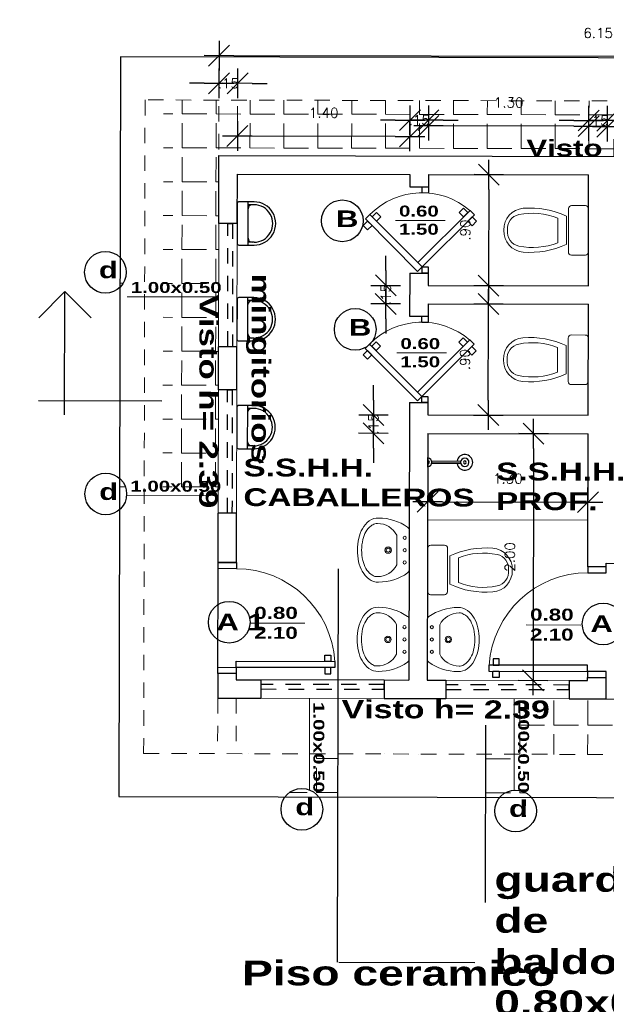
# Model space of a CAD drawing. Header units: millimetres. Extents: x 2161 to 2648, y 395 to 538.
# Tile 24 of 30: x 2390.55 to 2395.31, y 507.15 to 515.13. Entities that reach past the tile are written whole.
import ezdxf

# ---------------------------------------------------------------- set-up
doc = ezdxf.new("R2010")
doc.units = ezdxf.units.MM
doc.linetypes.add('HIDDEN', pattern=[0.375, 0.25, -0.125])
doc.linetypes.add('HIDDEN2', pattern=[0.1875, 0.125, -0.0625])
for name, color, linetype in [('aberturas', 2, 'Continuous'), ('Cotas', 3, 'Continuous'), ('FOLHA', 2, 'Continuous'), ('piso', 13, 'Continuous'), ('UNO', 7, 'Continuous')]:
    doc.layers.add(name, color=color, linetype=linetype)
for name, color, linetype, lineweight in [('FOLHA2', 1, 'Continuous', 0), ('P1-HACHURA', 1, 'Continuous', 5), ('SANITARIOS', 2, 'Continuous', 5)]:
    doc.layers.add(name, color=color, linetype=linetype, lineweight=lineweight)
doc.styles.add('REGUA60', font='cityb___.ttf', dxfattribs={"width": 1.4})
doc.styles.add('SIMPLEX_8', font='simplex.shx')
doc.dimstyles.new('Copy of 08', dxfattribs={"dimtxt": 0.08, "dimasz": 0.12, "dimexe": 0, "dimexo": 0, "dimgap": 0.15, "dimtad": 1, "dimzin": 4, "dimdsep": 46, "dimtxsty": 'SIMPLEX_8', "dimblk1": 'D', "dimblk2": 'D', "dimsah": 1, "dimcen": 0.09, "dimse1": 1, "dimse2": 1, "dimclre": 256, "dimclrt": 2, "dimadec": 0, "dimazin": 0, "dimtfac": 1, "dimtmove": 2, "dimatfit": 3, "dimldrblk": 'D', "dimfxl": 1, "dimtolj": 1, "dimtzin": 0, "dimarcsym": 0})

# ---------------------------------------------------------------- blocks, each defined once
blk = doc.blocks.new('A$C6B9A7926')
at = {"layer": 'aberturas'}
for points in [[(0.05, 0.8673), (0, 0.8673), (0, 0.9173), (0.05, 0.9173)], [(0.05, 0.15), (0.1, 0.15), (0.1, 0.95), (0.05, 0.95)], [(0.1, 0.8673), (0.15, 0.8673), (0.15, 0.9173), (0.1, 0.9173)], [(0, 0), (0.05, 0), (0.05, 0.15), (0, 0.15)], [(0.85, 0), (0.9, 0), (0.9, 0.15), (0.85, 0.15)]]:
    blk.add_lwpolyline(points, close=True, dxfattribs=at)
at = {"layer": 'aberturas', "lineweight": 5}
blk.add_arc((0.05, 0.15), 0.8, 360, 86.41668, dxfattribs=at)
blk = doc.blocks.new('A$C24DE0BB0')
at = {"layer": 'aberturas', "lineweight": 5}
blk.add_line((0, 0.238), (0.649, 0.238), dxfattribs=at)
at = {"layer": 'aberturas', "lineweight": 5, "insert": (0.046, 0.432), "char_height": 0.1424, "width": 0.59089, "attachment_point": 1, "style": 'REGUA60'}
blk.add_mtext('0.80\\P2.10', dxfattribs=at)
blk = doc.blocks.new('A$C6B4124A4')
at = {"layer": 'aberturas'}
for points in [[(0.6146, 0.4419), (0.65, 0.4773), (0.2257, 0.9016), (0.1904, 0.8662)], [(0.2788, 0.8485), (0.3141, 0.8839), (0.2788, 0.9192), (0.2434, 0.8839)], [(0.2434, 0.8132), (0.2081, 0.7778), (0.1727, 0.8132), (0.2081, 0.8485)], [(0.05, 0.5273), (0.05, 0.4773), (0, 0.4773), (0, 0.5273)], [(0.7, 0.5273), (0.7, 0.4773), (0.65, 0.4773), (0.65, 0.5273)], [(0.65, 0.4773), (0.6854, 0.4419), (0.2611, 0.0177), (0.2257, 0.053)], [(0.2788, 0.1061), (0.2434, 0.1414), (0.2081, 0.1061), (0.2434, 0.0707)], [(0.3141, 0.0707), (0.3495, 0.0354), (0.3141, 0), (0.2788, 0.0354)]]:
    blk.add_lwpolyline(points, close=True, dxfattribs=at)
at = {"layer": 'aberturas', "lineweight": 5}
blk.add_arc((0.6427, 0.4773), 0.5949, 139.32522, 225.49458, dxfattribs=at)
blk = doc.blocks.new('A$C046927C5')
at = {"layer": 'aberturas', "lineweight": 5}
blk.add_line((0.24, 0), (0.24, 0.649), dxfattribs=at)
at = {"layer": 'aberturas', "lineweight": 5, "insert": (0.047, 0.046), "char_height": 0.1424, "width": 0.59089, "attachment_point": 1, "rotation": 90, "style": 'REGUA60'}
blk.add_mtext('0.60\\P1.50', dxfattribs=at)
blk = doc.blocks.new('A$C1C462CF9')
at = {"layer": 'aberturas', "lineweight": 5}
blk.add_line((0, 0.1481), (0.743, 0.1481), dxfattribs=at)
at = {"layer": 'aberturas', "lineweight": 5, "insert": (0.0283, 0.2684), "char_height": 0.08848, "width": 0.716237, "attachment_point": 1, "style": 'REGUA60'}
blk.add_mtext('1.00x0.50\\P   ', dxfattribs=at)
blk = doc.blocks.new('D')
at = {"color": 4}
blk.add_line((-0.707, -0.707), (0.707, 0.707), dxfattribs=at)
for p, q in [((0, -1), (0, 1)), ((-1, 0), (1, 0))]:
    blk.add_line(p, q)
blk = doc.blocks.new('*D99')
at = {"layer": 'Defpoints', "color": 0, "transparency": 16777216}
for p in [(2394.3547, 513.8738), (2394.3528, 512.9738), (2394.3528, 512.9738)]:
    blk.add_point(p, dxfattribs=at)
at = {"layer": 'FOLHA', "color": 0, "lineweight": -2, "transparency": 16777216}
blk.add_line((2394.3545, 513.7538), (2394.3531, 513.0938), dxfattribs=at)
at = {"layer": 'FOLHA', "color": 0, "lineweight": -2, "transparency": 16777216, "xscale": 0.12, "yscale": 0.12, "zscale": 0.12}
for p, rotation in [((2394.3547, 513.8738), 89.87805900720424), ((2394.3528, 512.9738), 269.8780590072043)]:
    blk.add_blockref('D', p, dxfattribs=dict(at, rotation=rotation))
at = {"layer": 'FOLHA', "color": 2, "transparency": 16777216, "insert": (2394.1638, 513.4242), "char_height": 0.08, "attachment_point": 5, "rotation": 89.87806, "style": 'SIMPLEX_8'}
blk.add_mtext('\\A1;.90', dxfattribs=at)
blk = doc.blocks.new('*D100')
at = {"layer": 'Defpoints', "color": 0, "transparency": 16777216}
for p in [(2394.3525, 512.8238), (2394.3525, 512.8238), (2394.3506, 511.9238)]:
    blk.add_point(p, dxfattribs=at)
at = {"layer": 'FOLHA', "color": 0, "lineweight": -2, "transparency": 16777216}
blk.add_line((2394.3508, 512.0438), (2394.3523, 512.7038), dxfattribs=at)
at = {"layer": 'FOLHA', "color": 0, "lineweight": -2, "transparency": 16777216, "xscale": 0.12, "yscale": 0.12, "zscale": 0.12}
for p, rotation in [((2394.3525, 512.8238), 89.87805900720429), ((2394.3506, 511.9238), 269.8780590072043)]:
    blk.add_blockref('D', p, dxfattribs=dict(at, rotation=rotation))
at = {"layer": 'FOLHA', "color": 2, "transparency": 16777216, "insert": (2394.1616, 512.3742), "char_height": 0.08, "attachment_point": 5, "rotation": 89.87806, "style": 'SIMPLEX_8'}
blk.add_mtext('\\A1;.90', dxfattribs=at)
blk = doc.blocks.new('*D114')
at = {"layer": 'Defpoints', "color": 0, "transparency": 16777216}
for p in [(2395.3155, 514.2613), (2395.3147, 513.8718), (2396.6147, 513.869)]:
    blk.add_point(p, dxfattribs=at)
at = {"layer": 'FOLHA', "color": 0, "lineweight": -2, "transparency": 16777216}
blk.add_line((2396.4955, 514.2588), (2395.4355, 514.261), dxfattribs=at)
at = {"layer": 'FOLHA', "color": 0, "lineweight": -2, "transparency": 16777216, "xscale": 0.12, "yscale": 0.12, "zscale": 0.12}
for p, rotation in [((2395.3155, 514.2613), 179.8780590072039), ((2396.6155, 514.2585), 359.8780590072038)]:
    blk.add_blockref('D', p, dxfattribs=dict(at, rotation=rotation))
at = {"layer": 'FOLHA', "color": 2, "transparency": 16777216, "insert": (2395.9659, 514.4499), "char_height": 0.08, "attachment_point": 5, "rotation": 359.87806, "style": 'SIMPLEX_8'}
blk.add_mtext('\\A1;1.30', dxfattribs=at)
blk = doc.blocks.new('*D115')
at = {"layer": 'Defpoints', "color": 0, "transparency": 16777216}
for p in [(2393.8655, 514.2699), (2393.8647, 513.8749), (2395.1647, 513.8721)]:
    blk.add_point(p, dxfattribs=at)
at = {"layer": 'FOLHA', "color": 0, "lineweight": -2, "transparency": 16777216}
blk.add_line((2395.0455, 514.2674), (2393.9855, 514.2696), dxfattribs=at)
at = {"layer": 'FOLHA', "color": 0, "lineweight": -2, "transparency": 16777216, "xscale": 0.12, "yscale": 0.12, "zscale": 0.12}
for p, rotation in [((2393.8655, 514.2699), 179.8780590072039), ((2395.1655, 514.2671), 359.8780590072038)]:
    blk.add_blockref('D', p, dxfattribs=dict(at, rotation=rotation))
at = {"layer": 'FOLHA', "color": 2, "transparency": 16777216, "insert": (2394.5159, 514.4585), "char_height": 0.08, "attachment_point": 5, "rotation": 359.87806, "style": 'SIMPLEX_8'}
blk.add_mtext('\\A1;1.30', dxfattribs=at)
blk = doc.blocks.new('*D116')
at = {"layer": 'Defpoints', "color": 0, "transparency": 16777216}
for p in [(2392.3153, 514.1866), (2392.3147, 513.8782), (2393.7147, 513.8752)]:
    blk.add_point(p, dxfattribs=at)
at = {"layer": 'FOLHA', "color": 0, "lineweight": -2, "transparency": 16777216}
blk.add_line((2393.5953, 514.1839), (2392.4353, 514.1864), dxfattribs=at)
at = {"layer": 'FOLHA', "color": 0, "lineweight": -2, "transparency": 16777216, "xscale": 0.12, "yscale": 0.12, "zscale": 0.12}
for p, rotation in [((2392.3153, 514.1866), 179.8780590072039), ((2393.7153, 514.1836), 359.8780590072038)]:
    blk.add_blockref('D', p, dxfattribs=dict(at, rotation=rotation))
at = {"layer": 'FOLHA', "color": 2, "transparency": 16777216, "insert": (2393.0157, 514.3751), "char_height": 0.08, "attachment_point": 5, "rotation": 359.87806, "style": 'SIMPLEX_8'}
blk.add_mtext('\\A1;1.40', dxfattribs=at)
blk = doc.blocks.new('*D117')
at = {"layer": 'Defpoints', "color": 0, "transparency": 16777216}
for p in [(2392.1667, 514.8389), (2392.165, 514.0285), (2398.315, 514.0154)]:
    blk.add_point(p, dxfattribs=at)
at = {"layer": 'FOLHA', "color": 0, "lineweight": -2, "transparency": 16777216}
blk.add_line((2398.1967, 514.826), (2392.2867, 514.8386), dxfattribs=at)
at = {"layer": 'FOLHA', "color": 0, "lineweight": -2, "transparency": 16777216, "xscale": 0.12, "yscale": 0.12, "zscale": 0.12}
for p, rotation in [((2392.1667, 514.8389), 179.8780590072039), ((2398.3167, 514.8258), 359.8780590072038)]:
    blk.add_blockref('D', p, dxfattribs=dict(at, rotation=rotation))
at = {"layer": 'FOLHA', "color": 2, "transparency": 16777216, "insert": (2395.2421, 515.0223), "char_height": 0.08, "attachment_point": 5, "rotation": 359.87806, "style": 'SIMPLEX_8'}
blk.add_mtext('\\A1;6.15', dxfattribs=at)
blk = doc.blocks.new('*D104')
at = {"layer": 'Defpoints', "color": 0, "transparency": 16777216}
for p in [(2395.1656, 514.3125), (2395.165, 514.0221), (2395.315, 514.0218)]:
    blk.add_point(p, dxfattribs=at)
at = {"layer": 'FOLHA', "color": 0, "lineweight": -2, "transparency": 16777216}
for p, q in [((2395.0456, 514.3128), (2394.9256, 514.313)), ((2395.3156, 514.3122), (2395.1656, 514.3125)), ((2395.4356, 514.3119), (2395.5556, 514.3117))]:
    blk.add_line(p, q, dxfattribs=at)
at = {"layer": 'FOLHA', "color": 0, "lineweight": -2, "transparency": 16777216, "xscale": 0.12, "yscale": 0.12, "zscale": 0.12}
for p, rotation in [((2395.1656, 514.3125), 359.8780590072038), ((2395.3156, 514.3122), 179.8780590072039)]:
    blk.add_blockref('D', p, dxfattribs=dict(at, rotation=rotation))
at = {"layer": 'FOLHA', "color": 2, "transparency": 16777216, "insert": (2395.2406, 514.3123), "char_height": 0.08, "attachment_point": 5, "rotation": 359.87806, "style": 'SIMPLEX_8'}
blk.add_mtext('\\A1;.15', dxfattribs=at)
blk = doc.blocks.new('*D105')
at = {"layer": 'Defpoints', "color": 0, "transparency": 16777216}
for p in [(2393.7156, 514.3156), (2393.715, 514.0252), (2393.865, 514.0249)]:
    blk.add_point(p, dxfattribs=at)
at = {"layer": 'FOLHA', "color": 0, "lineweight": -2, "transparency": 16777216}
for p, q in [((2393.5956, 514.3158), (2393.4756, 514.3161)), ((2393.8656, 514.3153), (2393.7156, 514.3156)), ((2393.9856, 514.315), (2394.1056, 514.3148))]:
    blk.add_line(p, q, dxfattribs=at)
at = {"layer": 'FOLHA', "color": 0, "lineweight": -2, "transparency": 16777216, "xscale": 0.12, "yscale": 0.12, "zscale": 0.12}
for p, rotation in [((2393.7156, 514.3156), 359.8780590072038), ((2393.8656, 514.3153), 179.8780590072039)]:
    blk.add_blockref('D', p, dxfattribs=dict(at, rotation=rotation))
at = {"layer": 'FOLHA', "color": 2, "transparency": 16777216, "insert": (2393.7906, 514.3154), "char_height": 0.08, "attachment_point": 5, "rotation": 359.87806, "style": 'SIMPLEX_8'}
blk.add_mtext('\\A1;.15', dxfattribs=at)
blk = doc.blocks.new('*D106')
at = {"layer": 'Defpoints', "color": 0, "transparency": 16777216}
for p in [(2392.1663, 514.6146), (2392.1656, 514.3242), (2392.3156, 514.3239)]:
    blk.add_point(p, dxfattribs=at)
at = {"layer": 'FOLHA', "color": 0, "lineweight": -2, "transparency": 16777216}
for p, q in [((2392.0463, 514.6148), (2391.9263, 514.6151)), ((2392.3163, 514.6143), (2392.1663, 514.6146)), ((2392.4363, 514.614), (2392.5563, 514.6138))]:
    blk.add_line(p, q, dxfattribs=at)
at = {"layer": 'FOLHA', "color": 0, "lineweight": -2, "transparency": 16777216, "xscale": 0.12, "yscale": 0.12, "zscale": 0.12}
for p, rotation in [((2392.1663, 514.6146), 359.8780590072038), ((2392.3163, 514.6143), 179.8780590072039)]:
    blk.add_blockref('D', p, dxfattribs=dict(at, rotation=rotation))
at = {"layer": 'FOLHA', "color": 2, "transparency": 16777216, "insert": (2392.2413, 514.6144), "char_height": 0.08, "attachment_point": 5, "rotation": 359.87806, "style": 'SIMPLEX_8'}
blk.add_mtext('\\A1;.15', dxfattribs=at)
blk = doc.blocks.new('*D111')
at = {"layer": 'Defpoints', "color": 0, "transparency": 16777216}
for p in [(2393.699, 512.9752), (2393.5187, 512.8256), (2393.6987, 512.8252)]:
    blk.add_point(p, dxfattribs=at)
at = {"layer": 'FOLHA', "color": 0, "lineweight": -2, "transparency": 16777216}
for p, q in [((2393.5193, 513.0956), (2393.5195, 513.2156)), ((2393.519, 512.9756), (2393.5187, 512.8256)), ((2393.5184, 512.7056), (2393.5182, 512.5856))]:
    blk.add_line(p, q, dxfattribs=at)
at = {"layer": 'FOLHA', "color": 0, "lineweight": -2, "transparency": 16777216, "xscale": 0.12, "yscale": 0.12, "zscale": 0.12}
for p, rotation in [((2393.519, 512.9756), 269.8780590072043), ((2393.5187, 512.8256), 89.87805900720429)]:
    blk.add_blockref('D', p, dxfattribs=dict(at, rotation=rotation))
at = {"layer": 'FOLHA', "color": 2, "transparency": 16777216, "insert": (2393.5188, 512.9006), "char_height": 0.08, "attachment_point": 5, "rotation": 89.87806, "style": 'SIMPLEX_8'}
blk.add_mtext('\\A1;.15', dxfattribs=at)
blk = doc.blocks.new('*D112')
at = {"layer": 'Defpoints', "color": 0, "transparency": 16777216}
for p in [(2393.2247, 511.9262), (2393.2244, 511.7762), (2393.4189, 511.7758)]:
    blk.add_point(p, dxfattribs=at)
at = {"layer": 'FOLHA', "color": 0, "lineweight": -2, "transparency": 16777216}
for p, q in [((2393.4194, 512.0458), (2393.4197, 512.1658)), ((2393.4192, 511.9258), (2393.4189, 511.7758)), ((2393.4186, 511.6558), (2393.4184, 511.5358))]:
    blk.add_line(p, q, dxfattribs=at)
at = {"layer": 'FOLHA', "color": 0, "lineweight": -2, "transparency": 16777216, "xscale": 0.12, "yscale": 0.12, "zscale": 0.12}
for p, rotation in [((2393.4192, 511.9258), 269.8780590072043), ((2393.4189, 511.7758), 89.87805900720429)]:
    blk.add_blockref('D', p, dxfattribs=dict(at, rotation=rotation))
at = {"layer": 'FOLHA', "color": 2, "transparency": 16777216, "insert": (2393.419, 511.8508), "char_height": 0.08, "attachment_point": 5, "rotation": 89.87806, "style": 'SIMPLEX_8'}
blk.add_mtext('\\A1;.15', dxfattribs=at)
blk = doc.blocks.new('A$C7BF3546D')
at = {"layer": 'FOLHA'}
for p, q in [((0, 0.7876), (0.2121, 0.9997)), ((0.8874, 0), (0.8874, 1)), ((1, 0.7876), (0, 0.7876)), ((0, 0.7876), (0.2121, 0.5754))]:
    blk.add_line(p, q, dxfattribs=at)
blk = doc.blocks.new('DUCHA')
at = {"layer": 'SANITARIOS'}
for p, q in [((0.2676, 0.01), (0.0319, 0.01)), ((0.2661, 0), (0.0334, 0)), ((0.2676, -0.01), (0.0319, -0.01))]:
    blk.add_line(p, q, dxfattribs=at)
at = {"layer": 'UNO', "color": 2}
blk.add_line((0, -0.0395), (0, 0.0395), dxfattribs=at)
for centre, radius, start, end in [((-0.0005, 0), 0.0139, 270.8596, 89.1404), ((-0.0005, 0), 0.0339, 270.8596, 89.1404), ((0.3, 0), 0.0639, 0, 170.99379), ((0.3, 0), 0.0639, 189.00621, 0), ((0.3, 0), 0.0339, 0, 358.80992), ((0.3, 0), 0.0112, 0, 356.413)]:
    blk.add_arc(centre, radius, start, end, dxfattribs=at)
blk = doc.blocks.new('migitorio')
at = {"layer": 'piso'}
for p, q in [((-0.627, -0.1371), (-0.627, 0.2139)), ((-0.5783, 0.1905), (-0.627, 0.1905)), ((-0.5783, -0.1137), (-0.627, -0.1137))]:
    blk.add_line(p, q, dxfattribs=at)
blk.add_lwpolyline([(-0.7148, -0.1225, 0.414214), (-0.7002, -0.1371), (-0.5783, -0.1371, 1), (-0.5783, 0.2139), (-0.7002, 0.2139, 0.414214), (-0.7148, 0.1993)], format="xyb", close=True, dxfattribs=at)
for centre, radius, start, end in [((-0.5939, 0.1573), 0.0331, 90, 180), ((-0.5783, 0.0384), 0.1521, 270, 90), ((-0.5939, -0.0806), 0.0331, 180, 270)]:
    blk.add_arc(centre, radius, start, end, dxfattribs=at)
blk = doc.blocks.new('LAVATORIO')
for points in [[(-150.6856, 114.8001, 0.200231), (-150.6733, 114.8189), (-150.6733, 115.1528, 0.19279), (-150.6849, 115.1712, 0.154902), (-150.9207, 115.2457, 0.17524), (-150.9971, 115.2225, 0.106133), (-151.0529, 115.1586, 0.070271), (-151.0825, 115.0816, 0.056527), (-151.0933, 114.9859, 0.056527), (-151.0825, 114.8902, 0.070271), (-151.0529, 114.8131, 0.106133), (-150.9971, 114.7492, 0.17524), (-150.9207, 114.726, 0.154378), (-150.6856, 114.8001, 0.154902)], [(-150.7733, 115.1059, 0.280936), (-150.9305, 115.2016, 0.180168), (-150.9693, 115.19, 0.055612), (-150.9822, 115.1825, 0.106133), (-151.0242, 115.1344, 0.070271), (-151.0488, 115.0704, 0.056527), (-151.0583, 114.9859, 0.056527), (-151.0488, 114.9014, 0.070271), (-151.0242, 114.8374, 0.106133), (-150.9822, 114.7893, 0.055612), (-150.9693, 114.7817, 0.180168), (-150.9305, 114.7702, 0.280936), (-150.7733, 114.8659), (-150.7733, 115.1059)]]:
    blk.add_lwpolyline(points, format="xyb")
for centre, radius in [((-150.7093, 115.0859), 0.0128), ((-150.8433, 114.9859), 0.0262), ((-150.8433, 114.9859), 0.0162), ((-150.7093, 114.9859), 0.0128), ((-150.7093, 114.8859), 0.0128)]:
    blk.add_circle(centre, radius)
blk = doc.blocks.new('LAVAT')
at = {"xscale": -1, "rotation": 269.9999999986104}
blk.add_blockref('LAVATORIO', (15211.164, 9300.1314), dxfattribs=at)
blk = doc.blocks.new('INODPL')
for p, q in [((-0.1012, 0.25), (0.0988, 0.25)), ((-0.1762, 0.1626), (0.1762, 0.1626)), ((-0.1147, 0.1797), (0.1147, 0.1797)), ((-0.2012, 0.025), (-0.2012, 0.1376)), ((0.2012, 0.1376), (0.2012, 0.025)), ((-0.1762, 0), (0.1762, 0))]:
    blk.add_line(p, q)
for centre, radius, start, end in [((-0.0064, 0.5162), 0.1716, 88.2558, 175.47447), ((-0.0137, 0.5408), 0.1175, 83.46523, 168.408), ((0.0113, 0.5408), 0.1175, 11.592, 96.53477), ((0.0064, 0.5162), 0.1716, 4.52553, 91.7442), ((0.4117, 0.4535), 0.5518, 168.408, 201.63918), ((-0.4141, 0.4535), 0.5518, 338.36082, 11.592), ((0.5217, 0.4744), 0.7013, 175.47447, 204.84632), ((-0.5217, 0.4744), 0.7013, 335.15368, 4.52553), ((-0.1762, 0.1376), 0.025, 90, 180), ((0.1762, 0.1376), 0.025, 360, 90), ((-0.1762, 0.025), 0.025, 180, 270), ((0.1762, 0.025), 0.025, 270, 0)]:
    blk.add_arc(centre, radius, start, end)
blk = doc.blocks.new('HINO-B~1')
at = {"layer": 'SANITARIOS', "rotation": 90}
blk.add_blockref('INODPL', (0, 0), dxfattribs=at)
blk = doc.blocks.new('*D120')
at = {"layer": 'Defpoints', "color": 0, "transparency": 16777216}
for p in [(2393.8602, 511.7749), (2395.1602, 511.7721), (2395.159, 511.2175)]:
    blk.add_point(p, dxfattribs=at)
at = {"layer": 'FOLHA', "color": 0, "lineweight": -2, "transparency": 16777216}
blk.add_line((2393.979, 511.2201), (2395.039, 511.2178), dxfattribs=at)
at = {"layer": 'FOLHA', "color": 0, "lineweight": -2, "transparency": 16777216, "xscale": 0.12, "yscale": 0.12, "zscale": 0.12}
for p, rotation in [((2393.859, 511.2203), 179.8780590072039), ((2395.159, 511.2175), 359.8780590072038)]:
    blk.add_blockref('D', p, dxfattribs=dict(at, rotation=rotation))
at = {"layer": 'FOLHA', "color": 2, "transparency": 16777216, "insert": (2394.5094, 511.4089), "char_height": 0.08, "attachment_point": 5, "rotation": 359.87806, "style": 'SIMPLEX_8'}
blk.add_mtext('\\A1;1.30', dxfattribs=at)
blk = doc.blocks.new('*D121')
at = {"layer": 'Defpoints', "color": 0, "transparency": 16777216}
for p in [(2393.8602, 511.7749), (2393.856, 509.7749), (2394.7135, 509.7731)]:
    blk.add_point(p, dxfattribs=at)
at = {"layer": 'FOLHA', "color": 0, "lineweight": -2, "transparency": 16777216}
blk.add_line((2394.7175, 511.6531), (2394.7138, 509.8931), dxfattribs=at)
at = {"layer": 'FOLHA', "color": 0, "lineweight": -2, "transparency": 16777216, "xscale": 0.12, "yscale": 0.12, "zscale": 0.12}
for p, rotation in [((2394.7178, 511.7731), 89.87805900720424), ((2394.7135, 509.7731), 269.8780590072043)]:
    blk.add_blockref('D', p, dxfattribs=dict(at, rotation=rotation))
at = {"layer": 'FOLHA', "color": 2, "transparency": 16777216, "insert": (2394.5256, 510.7735), "char_height": 0.08, "attachment_point": 5, "rotation": 89.87806, "style": 'SIMPLEX_8'}
blk.add_mtext('\\A1;2.00', dxfattribs=at)

msp = doc.modelspace()

# ---------------------------------------------------------------- hatches: boundary and pattern name
at = {"layer": 'P1-HACHURA'}
h = msp.add_hatch(dxfattribs=at)
h.set_pattern_fill('ANGLE', color=256, angle=-0.121941, style=0)
h.set_pattern_definition([(359.8781, (2387.96074, 487.69952), (0.0005853, 0.2749994), [0.2, -0.075]), (89.8781, (2387.96074, 487.69952), (-0.2749994, 0.0005853), [0.2, -0.075])])
h.paths.add_polyline_path([(2391.36671, 514.8302), (2391.36325, 513.20264, -0.1454542), (2391.40992, 513.11829), (2391.71307, 513.11765), (2391.71597, 514.47945), (2398.76595, 514.46445), (2398.76308, 513.11664), (2399.05432, 513.11602, -0.2118751), (2399.11335, 513.23991), (2399.1167, 514.8137)])
h.paths.add_polyline_path([(2399.1128, 512.98344, -0.2249372), (2399.05432, 513.11602), (2398.76308, 513.11664), (2398.75966, 511.50967), (2399.04591, 511.50906, -0.2102425), (2399.10992, 511.62936)])
h.paths.add_polyline_path([(2398.76308, 513.11664), (2398.31309, 513.1176), (2398.3117, 512.46541), (2398.31095, 512.11541), (2398.30967, 511.51063), (2398.75966, 511.50967)], flags=17)
h.paths.add_polyline_path([(2398.75966, 511.50967), (2398.30967, 511.51063), (2398.30882, 511.11542), (2398.30797, 510.71542), (2398.30727, 510.38666, -0.321579), (2398.4219, 510.22614, -0.321579), (2398.30659, 510.06611), (2398.30611, 509.84042), (2398.30606, 509.81542), (2398.30563, 509.61542), (2397.95563, 509.61616), (2397.45563, 509.61723), (2397.45468, 509.16723), (2398.75467, 509.16446)], flags=17)
h.paths.add_polyline_path([(2398.75484, 509.24073), (2398.75467, 509.16446), (2391.70469, 509.17947), (2391.71597, 514.47945), (2398.76595, 514.46445), (2398.75966, 511.50967), (2399.04591, 511.50906, -0.2102425), (2399.10992, 511.62936), (2399.1167, 514.8137), (2391.36671, 514.8302), (2391.35394, 508.83021), (2399.10393, 508.81372), (2399.1046, 509.13154)])
h.paths.add_polyline_path([(2397.45468, 509.16723), (2397.45563, 509.61723), (2396.95563, 509.61829), (2396.60564, 509.61904), (2395.30564, 509.6218), (2395.00564, 509.62244), (2394.56187, 509.62339), (2394.56091, 509.17339)], flags=16)
h.paths.add_polyline_path([(2397.32314, 508.81751, -0.3965782), (2397.55507, 508.81701), (2399.10393, 508.81372), (2399.1046, 509.13154), (2398.75484, 509.24073), (2398.75467, 509.16446), (2396.80715, 509.16861), (2396.81798, 508.81858)])
h.paths.add_polyline_path([(2394.56091, 509.17339), (2394.56029, 508.88272, -0.2389932), (2394.70121, 508.82309), (2396.81798, 508.81858), (2396.80715, 509.16861)])
h.paths.add_polyline_path([(2393.12935, 509.17643), (2393.12861, 508.82644), (2394.32774, 508.82388), (2394.32848, 509.17388)], flags=16)
h.paths.add_polyline_path([(2391.70469, 509.17947), (2391.70914, 511.2711), (2391.4162, 511.27172, -0.1971701), (2391.3589, 511.15676), (2391.35394, 508.83021), (2392.70173, 508.82734, -0.3383825), (2392.89893, 508.88514), (2392.89955, 509.17692)])
h.paths.add_polyline_path([(2391.71077, 512.0362), (2391.36077, 512.03694), (2391.35944, 511.4109, -0.2342782), (2391.4162, 511.27172), (2391.70914, 511.2711)])
h.paths.add_polyline_path([(2392.16097, 512.1285), (2392.16171, 512.4785), (2392.16307, 513.11669), (2391.71307, 513.11765), (2391.70914, 511.2711), (2392.15914, 511.27014)], flags=17)
h.paths.add_polyline_path([(2391.71307, 513.11765), (2391.40992, 513.11829, -0.0546978), (2391.41387, 513.08159, -0.2017572), (2391.36274, 512.96076), (2391.36077, 512.03694), (2391.71077, 512.0362)])
h.paths.add_polyline_path([(2392.16501, 514.0285), (2398.315, 514.01541), (2398.31383, 513.46541), (2398.31309, 513.1176), (2398.76308, 513.11664), (2398.76595, 514.46445), (2391.71597, 514.47945), (2391.71307, 513.11765), (2392.16307, 513.11669), (2392.16384, 513.4785)], flags=17)
h.paths.add_polyline_path([(2395.8315, 514.39021), (2396.10007, 514.38963), (2396.10033, 514.50963), (2395.83176, 514.51021)], flags=25)
h.paths.add_polyline_path([(2394.38152, 514.39879), (2394.65009, 514.39822), (2394.65034, 514.51822), (2394.38177, 514.51879)], flags=25)
h.paths.add_polyline_path([(2398.14493, 514.54186), (2398.33731, 514.54145), (2398.33756, 514.66145), (2398.14518, 514.66186)], flags=24)
h.paths.add_polyline_path([(2392.14494, 514.55463), (2392.33732, 514.55422), (2392.33758, 514.67422), (2392.14519, 514.67463)], flags=24)
h.paths.add_polyline_path([(2399.13146, 511.67176), (2399.13206, 511.95557), (2399.01206, 511.95583), (2399.01146, 511.67202)], flags=9)
h.paths.add_polyline_path([(2398.31063, 513.14088), (2398.30743, 511.63343), (2398.53595, 511.63294), (2398.53916, 513.14039)], flags=25)
h.paths.add_polyline_path([(2398.60747, 509.59359), (2398.60788, 509.78597), (2398.48788, 509.78622), (2398.48747, 509.59384)], flags=24)
h.paths.add_polyline_path([(2391.96917, 512.94059), (2391.96596, 511.43314), (2392.19448, 511.43266), (2392.19769, 512.94011)], flags=25)
h.paths.add_polyline_path([(2397.33133, 514.30595), (2397.5999, 514.30538), (2397.60015, 514.42538), (2397.33158, 514.42595)], flags=24)
h.paths.add_polyline_path([(2392.88134, 514.31542), (2393.14991, 514.31485), (2393.15016, 514.43485), (2392.88159, 514.43542)], flags=24)
h.paths.add_polyline_path([(2396.5943, 514.24946), (2396.78668, 514.24905), (2396.78694, 514.36905), (2396.59456, 514.36946)], flags=24)
h.paths.add_polyline_path([(2395.1443, 514.25255), (2395.33668, 514.25214), (2395.33694, 514.37214), (2395.14456, 514.37255)], flags=24)
h.paths.add_polyline_path([(2393.69431, 514.25563), (2393.88669, 514.25522), (2393.88694, 514.37522), (2393.69456, 514.37563)], flags=24)
h.paths.add_polyline_path([(2398.61651, 513.84358), (2398.61692, 514.03596), (2398.49692, 514.03621), (2398.49651, 513.84383)], flags=24)
h.paths.add_polyline_path([(2394.62387, 513.9876), (2395.97238, 513.98473), (2395.97281, 514.18916), (2394.6243, 514.19203)], flags=24)

# ---------------------------------------------------------------- linework, layer by layer
at = {"color": 252, "linetype": 'HIDDEN2', "lineweight": 5}
for p, q in [((2392.16586, 514.4285), (2392.16501, 514.0285)), ((2392.16586, 514.4285), (2392.16501, 514.0285)), ((2392.31586, 514.42818), (2392.31501, 514.02818)), ((2392.31586, 514.42818), (2392.31501, 514.02818)), ((2392.15565, 509.62851), (2392.15479, 509.22851)), ((2392.30565, 509.62819), (2392.30479, 509.22819))]:
    msp.add_line(p, q, dxfattribs=at)
at = {"color": 252}
for p, q in [((2392.16384, 513.4785), (2392.16501, 514.0285)), ((2392.16501, 514.0285), (2398.315, 514.01541)), ((2392.31384, 513.47818), (2392.31469, 513.87818)), ((2392.31469, 513.87818), (2393.71469, 513.8752)), ((2393.71469, 513.8752), (2393.71447, 513.7752)), ((2393.86469, 513.87488), (2393.86447, 513.77488)), ((2393.86469, 513.87488), (2395.16468, 513.87211)), ((2395.16277, 512.97212), (2395.16468, 513.87211)), ((2393.71447, 513.7752), (2393.86447, 513.77488)), ((2392.31384, 513.47818), (2392.16384, 513.4785)), ((2393.71298, 513.0752), (2393.71224, 512.7252)), ((2393.71298, 513.0752), (2393.86298, 513.07488)), ((2393.86298, 513.07488), (2393.86277, 512.97488)), ((2393.86277, 512.97488), (2395.16277, 512.97212)), ((2393.86245, 512.82488), (2393.86224, 512.72488)), ((2393.86245, 512.82488), (2395.16245, 512.82212)), ((2395.16053, 511.92212), (2395.16245, 512.82212)), ((2393.71224, 512.7252), (2393.86224, 512.72488)), ((2392.16097, 512.1285), (2392.16171, 512.4785)), ((2392.31171, 512.47818), (2392.16171, 512.4785)), ((2392.31097, 512.12818), (2392.31171, 512.47818)), ((2392.31097, 512.12818), (2392.16097, 512.1285)), ((2393.71075, 512.0252), (2393.70596, 509.77521)), ((2393.71075, 512.0252), (2393.86075, 512.02488)), ((2393.86075, 512.02488), (2393.86054, 511.92488)), ((2393.86054, 511.92488), (2395.16053, 511.92212)), ((2393.86022, 511.77489), (2393.85596, 509.77489)), ((2393.86022, 511.77489), (2395.16021, 511.77212)), ((2395.15792, 510.69464), (2395.16021, 511.77212)), ((2392.15799, 510.72851), (2392.15884, 511.1285)), ((2392.30884, 511.12819), (2392.15884, 511.1285)), ((2392.30799, 510.72819), (2392.30884, 511.12819)), ((2392.30799, 510.72819), (2392.15799, 510.72851)), ((2395.30792, 510.69432), (2395.30798, 510.7218)), ((2395.30798, 510.7218), (2396.60798, 510.71903)), ((2395.30792, 510.69432), (2395.15792, 510.69464)), ((2392.15607, 509.82851), (2392.15565, 509.62851)), ((2392.30607, 509.82819), (2392.15607, 509.82851)), ((2392.30607, 509.82819), (2392.30596, 509.77819)), ((2392.30596, 509.77819), (2392.50596, 509.77776)), ((2392.50596, 509.77776), (2392.50564, 509.62776)), ((2393.50596, 509.77563), (2393.50564, 509.62563)), ((2393.50596, 509.77563), (2393.70596, 509.77521)), ((2393.85596, 509.77489), (2394.00596, 509.77457)), ((2394.00596, 509.77457), (2394.00564, 509.62457)), ((2395.00596, 509.77244), (2395.00564, 509.62244)), ((2395.00596, 509.77244), (2395.15596, 509.77212)), ((2395.15596, 509.77212), (2395.15601, 509.79464)), ((2395.30601, 509.79432), (2395.15601, 509.79464)), ((2395.30564, 509.6218), (2395.30601, 509.79432)), ((2392.15565, 509.62851), (2392.50564, 509.62776)), ((2393.50564, 509.62563), (2394.00564, 509.62457)), ((2395.00564, 509.62244), (2395.30564, 509.6218))]:
    msp.add_line(p, q, dxfattribs=at)
at = {"color": 252, "lineweight": 5}
for p, q in [((2392.16384, 513.4785), (2392.16171, 512.4785)), ((2392.31384, 513.47818), (2392.31171, 512.47818)), ((2392.16097, 512.1285), (2392.15884, 511.1285)), ((2392.31097, 512.12818), (2392.30884, 511.12819)), ((2393.50596, 509.77563), (2392.50596, 509.77776)), ((2395.00596, 509.77244), (2394.00596, 509.77457)), ((2393.50564, 509.62563), (2392.50564, 509.62776)), ((2395.00564, 509.62244), (2394.00564, 509.62457))]:
    msp.add_line(p, q, dxfattribs=at)
at = {"color": 252}
msp.add_lwpolyline([(2391.36671, 514.8302), (2391.35394, 508.83021), (2399.10393, 508.81372), (2399.1167, 514.8137)], close=True, dxfattribs=at)
at = {"layer": 'aberturas', "color": 252, "linetype": 'HIDDEN2'}
for points in [[(2392.27634, 513.47826), (2392.27421, 512.47826), (2392.23671, 512.47834), (2392.23884, 513.47834)], [(2392.27347, 512.12826), (2392.27134, 511.12827), (2392.23384, 511.12835), (2392.23597, 512.12834)], [(2393.50588, 509.73813), (2392.50588, 509.74026), (2392.5058, 509.70276), (2393.5058, 509.70063)], [(2395.00588, 509.73494), (2394.00588, 509.73707), (2394.0058, 509.69957), (2395.0058, 509.69744)]]:
    msp.add_lwpolyline(points, close=True, dxfattribs=at)
at = {"layer": 'Cotas', "linetype": 'HIDDEN'}
msp.add_circle((2396.61087, 512.07629), 11.69802, dxfattribs=at)
at = {"layer": 'FOLHA'}
for p, q in [((2392.15607, 509.82851), (2392.15793, 510.70351)), ((2395.30564, 509.6218), (2396.60564, 509.61904))]:
    msp.add_line(p, q, dxfattribs=at)
at = {"layer": 'FOLHA', "color": 2}
msp.add_line((2393.13255, 510.67801), (2393.12576, 507.48715), dxfattribs=at)
at = {"layer": 'FOLHA', "color": 252}
for p, q in [((2394.32898, 509.41041), (2394.32592, 507.96991)), ((2393.13896, 507.48713), (2394.24054, 507.48478))]:
    msp.add_line(p, q, dxfattribs=at)
for centre in [(2393.16612, 513.49919), (2391.24467, 513.08195), (2393.2709, 512.61864), (2391.24745, 511.28407), (2392.24864, 510.24425), (2395.28276, 510.23024), (2392.83814, 508.72723), (2394.57194, 508.71392)]:
    msp.add_circle(centre, 0.1692, dxfattribs=at)
at = {"layer": 'FOLHA2', "color": 252, "linetype": 'HIDDEN2'}
msp.add_lwpolyline([(2391.56597, 514.47977), (2391.55469, 509.17979), (2398.90467, 509.16414), (2398.91595, 514.46413)], close=True, dxfattribs=at)
at = {"layer": 'SANITARIOS', "color": 252}
msp.add_line((2393.85873, 511.07489), (2395.15872, 511.07212), dxfattribs=at)

# ---------------------------------------------------------------- block references
at = {"layer": 'aberturas', "color": 252}
for name, p, rotation in [('A$C6B4124A4', (2393.33718, 513.776), 269.8780590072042), ('A$C1C462CF9', (2391.42153, 512.73543), 359.8780590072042), ('A$C6B4124A4', (2393.33494, 512.72601), 269.8780590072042), ('A$C1C462CF9', (2391.4181, 511.12362), 359.8780590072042), ('A$C6B9A7926', (2395.30601, 509.79432), 89.87805900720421), ('A$C1C462CF9', (2392.75241, 509.62596), 269.8780590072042), ('A$C1C462CF9', (2394.41377, 509.62429), 269.8780590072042)]:
    msp.add_blockref(name, p, dxfattribs=dict(at, rotation=rotation))
for name, p, xscale, yscale, zscale, rotation in [('A$C046927C5', (2393.59793, 513.65223), 0.6211850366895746, 0.6211850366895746, 0.6211850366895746, 269.8780590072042), ('A$C046927C5', (2393.60933, 512.57746), 0.6211850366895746, 0.6211850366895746, 0.6211850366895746, 269.8780590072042), ('A$C24DE0BB0', (2392.41984, 510.0745), 0.681520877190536, 0.681520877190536, 0.681520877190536, 359.8780590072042), ('A$C24DE0BB0', (2394.65754, 510.06028), 0.681520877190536, 0.681520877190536, 0.681520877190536, 359.8780590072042)]:
    msp.add_blockref(name, p, dxfattribs=dict(at, xscale=xscale, yscale=yscale, zscale=zscale, rotation=rotation))
at = {"layer": 'aberturas', "color": 252, "xscale": -1, "rotation": 269.8780590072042}
msp.add_blockref('A$C6B9A7926', (2392.15607, 509.82851), dxfattribs=at)
at = {"layer": 'FOLHA', "color": 252, "xscale": -1, "rotation": 89.87805900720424}
msp.add_blockref('A$C7BF3546D', (2391.70334, 512.92365), dxfattribs=at)
at = {"layer": 'SANITARIOS', "color": 252}
for name, p, rotation in [('migitorio', (2393.02855, 513.43826), 359.8780590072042), ('HINO-B~1', (2395.16373, 513.42211), 359.8780590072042), ('migitorio', (2393.0269, 512.66125), 359.8780590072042), ('HINO-B~1', (2395.16149, 512.37212), 359.8780590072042), ('migitorio', (2393.02504, 511.78629), 359.8780590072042), ('DUCHA', (2393.86016, 511.54125), 359.8780590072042), ('LAVAT', (-6723.11089, 15856.41651), 269.8780590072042), ('LAVAT', (-6723.11243, 15855.69222), 269.8780590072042)]:
    msp.add_blockref(name, p, dxfattribs=dict(at, rotation=rotation))
at = {"layer": 'SANITARIOS', "color": 252, "xscale": -1}
for name, p, rotation in [('HINO-B~1', (2393.85786, 510.66803), 359.8780590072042), ('LAVAT', (11575.91213, 15816.74687), 89.87805900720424)]:
    msp.add_blockref(name, p, dxfattribs=dict(at, rotation=rotation))

# ---------------------------------------------------------------- texts
at = {"layer": 'FOLHA', "style": 'REGUA60', "width": 1.4}
msp.add_text('Visto h= 2.39', height=0.1347744, rotation=359.878059, dxfattribs=at).set_placement((2394.65989, 514.02244))
at = {"layer": 'FOLHA', "color": 252, "style": 'REGUA60', "width": 1.4}
for s, height, rotation, p in [('B', 0.13477, 359.878059, (2393.11456, 513.44863)), ('d', 0.13477, 359.878059, (2391.19124, 513.03382)), ('mingitorios', 0.1506591, 269.878059, (2392.43248, 513.07222)), ('Visto h= 2.39', 0.1506591, 269.878059, (2392.00811, 512.90032)), ('B', 0.13477, 359.878059, (2393.21934, 512.56809)), ('d', 0.13477, 359.878059, (2391.19402, 511.23593)), ('A 1', 0.134774, 359.878059, (2392.14497, 510.17837)), ('A 1', 0.134774, 359.878059, (2395.1791, 510.16435)), ('Visto h= 2.39', 0.1469096, 359.878059, (2393.16039, 509.46586)), ('d', 0.13477, 359.755916, (2392.78461, 508.67921)), ('d', 0.13477, 359.878059, (2394.51851, 508.66579))]:
    msp.add_text(s, height=height, rotation=rotation, dxfattribs=at).set_placement(p)
at = {"layer": 'FOLHA', "color": 252, "char_height": 0.144241, "attachment_point": 1, "rotation": 359.878059, "style": 'REGUA60'}
for s, insert, width in [('S.S.H.H.\\PCABALLEROS', (2392.36479, 511.57111), 1.2835486), ('S.S.H.H.\\P  PROF.', (2394.41434, 511.53877), 0.7257764)]:
    msp.add_mtext(s, dxfattribs=dict(at, insert=insert, width=width))
at = {"layer": 'FOLHA', "color": 2, "char_height": 0.2000897, "width": 2.4778755, "attachment_point": 1, "rotation": 359.878059, "style": 'REGUA60'}
for s, insert in [('guarda obra de baldosones 0.80x0.80', (2394.4008, 508.25993)), ('Piso ceramico', (2392.35321, 507.50043))]:
    msp.add_mtext(s, dxfattribs=dict(at, insert=insert))

# ---------------------------------------------------------------- dimensions: what is measured, and where the dimension line sits
at = {"layer": 'FOLHA'}
for base, p1, p2, angle, picture, middle in [((2392.16673, 514.83888), (2398.315, 514.01541), (2392.16501, 514.0285), 359.878059, '*D117', (2395.24213, 515.02233)), ((2393.86553, 514.26989), (2395.16468, 513.87211), (2393.86469, 513.87488), 359.878059, '*D115', (2394.51593, 514.45851)), ((2395.31551, 514.2613), (2396.61468, 513.86903), (2395.31468, 513.87179), 359.878059, '*D114', (2395.96592, 514.44992)), ((2392.31535, 514.18663), (2393.71469, 513.8752), (2392.31469, 513.87818), 359.878059, '*D116', (2393.01575, 514.37514)), ((2394.35283, 512.97384), (2394.35474, 513.87384), (2394.35283, 512.97384), 269.878059, '*D99', (2394.16379, 513.42424)), ((2394.35251, 512.82384), (2394.35059, 511.92384), (2394.35251, 512.82384), 269.878059, '*D100', (2394.16155, 512.37425)), ((2394.71351, 509.77306), (2393.86022, 511.77489), (2393.85596, 509.77489), 89.878059, '*D121', (2394.52564, 510.77347)), ((2395.15903, 511.21754), (2393.86022, 511.77489), (2395.16021, 511.77212), 359.878059, '*D120', (2394.50944, 511.40893))]:
    dim = msp.add_linear_dim(base=base, p1=p1, p2=p2, angle=angle, dimstyle='Copy of 08', dxfattribs=at)
    dim.commit()
    dim.dimension.update_dxf_attribs({"geometry": picture, "text_midpoint": middle})
for base, p1, p2, angle, picture, middle in [((2392.16626, 514.61458), (2392.31564, 514.32388), (2392.16564, 514.32419), 359.878059, '*D106', (2392.24126, 514.61442)), ((2393.71562, 514.31559), (2393.86501, 514.02488), (2393.71501, 514.0252), 359.878059, '*D105', (2393.79062, 514.31543)), ((2395.16562, 514.3125), (2395.315, 514.02179), (2395.165, 514.02211), 359.878059, '*D104', (2395.24062, 514.31234)), ((2393.51868, 512.82561), (2393.69899, 512.97523), (2393.69868, 512.82523), 269.878059, '*D111', (2393.51884, 512.90061)), ((2393.41887, 511.77582), (2393.22467, 511.92624), (2393.22436, 511.77624), 269.878059, '*D112', (2393.41903, 511.85082))]:
    dim = msp.add_linear_dim(base=base, p1=p1, p2=p2, angle=angle, dimstyle='Copy of 08', dxfattribs=at)
    dim.commit()
    dim.dimension.update_dxf_attribs({"geometry": picture, "text_midpoint": middle, "dimtype": 160})

doc.saveas('drawing.dxf')
